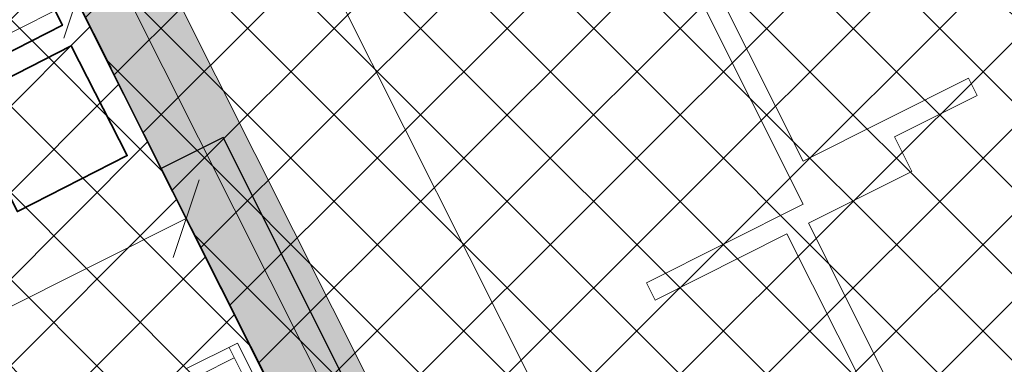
# Model space of a CAD drawing. Header units: metres. Extents: x 7472034 to 8439876, y 5890181 to 5961460.
# Tile 152 of 202: x 8439517.75 to 8439522.86, y 5890390.98 to 5890392.77. Entities that reach past the tile are written whole.
import ezdxf
from ezdxf import colors
from ezdxf.entities.mleader import LeaderData, LeaderLine
from ezdxf.math import Vec2, Vec3

# ---------------------------------------------------------------- set-up
doc = ezdxf.new("R2010")
doc.units = ezdxf.units.M
doc.header["$MEASUREMENT"] = 0
doc.linetypes.add('DASHDOTX2', pattern=[2, 1, -0.5, 0, -0.5])
doc.linetypes.add('DASHED', pattern=[19.049999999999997, 12.7, -6.349999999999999])
doc.layers.get('0').update_dxf_attribs({"linetype": 'CONTINUOUS', "lineweight": 5})
doc.layers.get('Defpoints').update_dxf_attribs({"linetype": 'CONTINUOUS'})
for name, color, linetype, lineweight in [('### Krawężnik', 6, 'CONTINUOUS', 35), ('_a_widok', 7, 'CONTINUOUS', 5), ('drzwi', 7, 'CONTINUOUS', 20), ('dystrybutor', 252, 'CONTINUOUS', 15), ('E_Kanal_iskrob.', 10, 'DASHDOTX2', 35), ('E_Kanal_zasilanie', 10, 'DASHDOTX2', 35), ('KOLOR-OBIEKT', 21, 'CONTINUOUS', 13), ('ZAG-obrys 018 wymiary', 7, 'CONTINUOUS', 18), ('ZAG-OPIS_020', 7, 'CONTINUOUS', 25)]:
    doc.layers.add(name, color=color, linetype=linetype, lineweight=lineweight)
for name, color, linetype in [('100_rzut_wym_wew', 7, 'CONTINUOUS'), ('Kraw_parking', 7, 'DASHED'), ('ogródek', 5, 'CONTINUOUS'), ('Ściany grube', 51, 'CONTINUOUS')]:
    doc.layers.add(name, color=color, linetype=linetype)
doc.layers.add('_IS_NO', color=11, linetype='CONTINUOUS', lineweight=20, plot=False)
doc.styles.add('DIM', font='simplex.shx', dxfattribs={"width": 0.8})
doc.styles.add('RS', font='Romans.shx', dxfattribs={"width": 0.7})
doc.dimstyles.new('DIM-WEW_500', dxfattribs={"dimscale": 5, "dimtxt": 18, "dimasz": 10, "dimexe": 4, "dimexo": 8, "dimgap": 5, "dimtad": 1, "dimlfac": 0.01, "dimzin": 9, "dimdsep": 46, "dimtxsty": 'DIM', "dimblk": 'ARCHTICK', "dimcen": 5, "dimclrt": 112, "dimadec": 4, "dimazin": 2, "dimtfac": 4, "dimtmove": 0, "dimatfit": 3, "dimldrblk": 'ARCHTICK', "dimfxl": 0, "dimtolj": 1, "dimlwd": 13, "dimarcsym": 0})
pattern_1 = [(45, (967499.2092647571, -71042.97165620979), (-0.2245064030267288, 0.2245064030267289), []), (135, (967499.2092647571, -71042.97165620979), (-0.2245064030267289, -0.2245064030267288), [])]

# ---------------------------------------------------------------- blocks, each defined once
blk = doc.blocks.new('A$C6A91272F')
at = {"ltscale": 0.1}
h = blk.add_hatch(color=256, dxfattribs=at)
h.dxf.hatch_style = 1
h.paths.add_polyline_path([(1305.338344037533, 1004.648025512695), (1217.835782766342, 1004.648025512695), (1217.82687163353, 968.6480244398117), (1269.331323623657, 968.6480244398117), (1269.340234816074, 127.6491804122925), (592.8781095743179, 127.6491805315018), (592.3357792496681, 80.64918053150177), (1305.338344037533, 80.64918172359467)])
h = blk.add_hatch()
h.set_pattern_fill('ANSI31', color=254, scale=3, angle=225, style=0)
h.set_pattern_definition([(270, (8606.784671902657, -6147.138051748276), (9.525, -2.220446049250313e-15), [])])
h.paths.add_polyline_path([(957.115984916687, 50.50959432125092), (1078.115984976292, 50.50959432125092), (1078.115985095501, 70.50959432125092), (957.1159850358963, 70.50959432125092)])
for p, q in [((957.1159849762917, 75.50959432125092), (1078.115984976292, 75.50959408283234)), ((957.1159850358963, 45.50959432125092), (957.1159849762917, 75.50959432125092)), ((957.1159850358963, 70.50959432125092), (1078.115985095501, 70.50959432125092))]:
    blk.add_line(p, q)
blk.add_lwpolyline([(1.335779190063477, 80.64918172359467), (1305.338344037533, 80.64918172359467), (1305.338344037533, 1004.648025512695), (1.335779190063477, 1004.648025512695)], close=True, dxfattribs=at)
blk.add_lwpolyline([(605.8357827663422, 105.1491802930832), (1305.338344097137, 105.1491804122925), (1305.338344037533, 1004.648025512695), (1217.835782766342, 1004.648025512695)], dxfattribs=at)
at = {"layer": 'dystrybutor', "color": 8}
for p, q in [((1014.335779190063, 476.1396147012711), (1004.339259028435, 476.1396148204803)), ((1004.339259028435, 476.1396148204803), (1004.33925896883, 380.1396111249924)), ((1014.335779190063, 476.1396147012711), (1004.339259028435, 476.1396148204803)), ((1004.339259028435, 476.1396148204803), (1004.33925896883, 380.1396111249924)), ((1014.337832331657, 428.148025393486), (1014.335779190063, 476.1396147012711)), ((1014.337832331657, 428.148025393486), (1014.335779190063, 476.1396147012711)), ((1034.335774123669, 428.1480255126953), (1014.337832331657, 428.148025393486)), ((1034.335774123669, 428.1480255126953), (1014.337832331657, 428.148025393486)), ((1034.335779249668, 368.148025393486), (1034.335774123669, 428.1480255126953)), ((1034.335779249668, 368.148025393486), (1034.335774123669, 428.1480255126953)), ((1004.33925896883, 380.1396111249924), (889.3357792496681, 380.1396113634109)), ((1004.33925896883, 380.1396111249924), (889.3357792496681, 380.1396113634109)), ((899.3357839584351, 370.1396111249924), (1024.336547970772, 370.1396111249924)), ((899.3357839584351, 370.1396111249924), (1024.336547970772, 370.1396111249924)), ((1024.336547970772, 370.1396111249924), (1024.335779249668, 279.1480256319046)), ((1024.336547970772, 370.1396111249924), (1024.335779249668, 279.1480256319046)), ((1269.335779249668, 368.1480256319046), (1034.335779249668, 368.148025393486)), ((1269.335779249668, 368.1480256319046), (1034.335779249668, 368.148025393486)), ((1034.335779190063, 279.148025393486), (1034.335779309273, 355.6480255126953)), ((1034.335779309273, 355.6480255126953), (1269.335779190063, 355.6480255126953)), ((1034.335779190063, 279.148025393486), (1034.335779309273, 355.6480255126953)), ((1034.335779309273, 355.6480255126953), (1269.335779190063, 355.6480255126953)), ((1024.335779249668, 279.1480256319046), (1034.335779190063, 279.148025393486)), ((1024.335779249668, 279.1480256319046), (1034.335779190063, 279.148025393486))]:
    blk.add_line(p, q, dxfattribs=at)
at = {"layer": 'dystrybutor', "color": 8, "ltscale": 0.1}
blk.add_line((50.33578497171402, 127.6491825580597), (1282.838341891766, 127.649182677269), dxfattribs=at)
at = {"layer": 'ogródek', "color": 0}
for p, q in [((1024.335779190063, 116.648025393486), (858.334777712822, 116.6480255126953)), ((858.334777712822, 116.6480255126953), (858.334777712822, 80.64918041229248)), ((1024.335779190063, 116.648025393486), (858.334777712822, 116.6480255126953)), ((858.334777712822, 116.6480255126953), (858.334777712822, 80.64918041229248))]:
    blk.add_line(p, q, dxfattribs=at)
blk.add_lwpolyline([(1305.338344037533, 1004.648025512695), (1.335779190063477, 1004.648025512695), (1.335779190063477, 80.64918172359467), (1305.338344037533, 80.64918172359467)], close=True, dxfattribs=at)
blk = doc.blocks.new('Studnia SK1_v2')
at = {"color": 0, "linetype": 'Continuous', "ltscale": 2}
blk.add_lwpolyline([(0, 0.6399999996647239), (0.6400000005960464, 0.6399999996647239), (0.6400000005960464, 0), (0, 0), (0, 0.6399999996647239)], dxfattribs=at)
blk = doc.blocks.new('Elektryk_v3')
at = {"layer": 'E_Kanal_iskrob.', "rotation": 296.9879690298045}
blk.add_blockref('Studnia SK1_v2', (7.535044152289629, -61.28880080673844), dxfattribs=at)
blk.add_blockref('Studnia SK1_v2', (7.535044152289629, -61.28880080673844), dxfattribs=at)
at = {"layer": 'E_Kanal_zasilanie', "rotation": 296.9879690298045}
blk.add_blockref('Studnia SK1_v2', (7.871459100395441, -61.96574654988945), dxfattribs=at)
blk.add_blockref('Studnia SK1_v2', (7.871459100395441, -61.96574654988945), dxfattribs=at)
blk = doc.blocks.new('_Oblique')
at = {"color": 0, "linetype": 'ByBlock', "lineweight": -2}
blk.add_line((-0.5, -0.5), (0.5, 0.5), dxfattribs=at)
blk = doc.blocks.new('*D47')
at = {"layer": 'Defpoints', "color": 0, "linetype": 'Continuous', "lineweight": 60}
for p in [(8439514.6432662, 5890399.651613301, 2.493151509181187e-06), (8439521.586031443, 5890388.545919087), (8439520.492828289, 5890387.997219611, 2.493151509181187e-06)]:
    blk.add_point(p, dxfattribs=at)
at = {"layer": 'ZAG-obrys 018 wymiary', "color": 0, "linetype": 'Continuous', "lineweight": -2}
for p, q in [((8439515.358258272, 5890400.010481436), (8439516.093965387, 5890400.379746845)), ((8439521.207820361, 5890388.356087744), (8439521.943527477, 5890388.725353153))]:
    blk.add_line(p, q, dxfattribs=at)
at = {"layer": 'ZAG-obrys 018 wymiary', "color": 0, "linetype": 'Continuous', "lineweight": 13}
blk.add_line((8439515.736469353, 5890400.200312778), (8439521.586031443, 5890388.545919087), dxfattribs=at)
at = {"layer": 'ZAG-obrys 018 wymiary', "color": 0, "linetype": 'Continuous', "lineweight": 13, "xscale": 0.3, "yscale": 0.3, "zscale": 0.3}
for p, rotation in [((8439515.736469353, 5890400.200312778), 116.6529459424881), ((8439521.586031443, 5890388.545919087), 296.6529459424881)]:
    blk.add_blockref('_Oblique', p, dxfattribs=dict(at, rotation=rotation))
at = {"layer": 'ZAG-obrys 018 wymiary', "color": 112, "linetype": 'Continuous', "lineweight": 25, "insert": (8439518.65365667, 5890395.725783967), "char_height": 0.8, "attachment_point": 5, "rotation": 296.65294594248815, "style": 'RS'}
blk.add_mtext('\\A1;13.04', dxfattribs=at)
blk = doc.blocks.new('_ArchTick')
at = {"layer": '100_rzut_wym_wew', "color": 0, "linetype": 'Continuous', "const_width": 0.15}
blk.add_lwpolyline([(-0.5, -0.5), (0.5, 0.5)], dxfattribs=at)
blk = doc.blocks.new('*D116')
at = {"layer": 'Defpoints', "color": 0, "linetype": 'Continuous', "lineweight": 60}
for p in [(8439517.568047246, 5890393.824416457, 2.493151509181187e-06), (8439518.049276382, 5890392.871238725), (8439504.35749544, 5890387.154828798, 6.635853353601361e-07)]:
    blk.add_point(p, dxfattribs=at)
at = {"layer": 'ZAG-obrys 018 wymiary', "color": 0, "linetype": 'Continuous', "lineweight": -2}
for p, q in [((8439517.928596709, 5890393.110270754), (8439518.229551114, 5890392.514165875)), ((8439504.718044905, 5890386.440683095), (8439505.018999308, 5890385.844578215))]:
    blk.add_line(p, q, dxfattribs=at)
at = {"layer": 'ZAG-obrys 018 wymiary', "color": 0, "linetype": 'Continuous', "lineweight": 13}
blk.add_line((8439504.838724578, 5890386.201651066), (8439518.049276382, 5890392.871238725), dxfattribs=at)
at = {"layer": 'ZAG-obrys 018 wymiary', "color": 0, "linetype": 'Continuous', "lineweight": 13, "xscale": 0.3, "yscale": 0.3, "zscale": 0.3}
for p, rotation in [((8439518.049276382, 5890392.871238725), 26.78775874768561), ((8439504.838724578, 5890386.201651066), 206.7877587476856)]:
    blk.add_blockref('_Oblique', p, dxfattribs=dict(at, rotation=rotation))
at = {"layer": 'ZAG-obrys 018 wymiary', "color": 112, "linetype": 'Continuous', "lineweight": 25, "insert": (8439511.173588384, 5890390.072054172), "char_height": 0.8, "attachment_point": 5, "rotation": 26.78775874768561, "style": 'RS'}
blk.add_mtext('\\A1;14.8', dxfattribs=at)
blk = doc.blocks.new('*D147')
at = {"layer": 'Defpoints', "color": 0, "linetype": 'Continuous', "lineweight": 60}
for p in [(8439518.474641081, 5890392.018161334, 2.493151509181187e-06), (8439518.617921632, 5890391.73269587), (8439504.104791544, 5890384.805660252)]:
    blk.add_point(p, dxfattribs=at)
at = {"layer": 'ZAG-obrys 018 wymiary', "color": 0, "linetype": 'Continuous', "lineweight": 13}
blk.add_line((8439504.248072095, 5890384.520194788), (8439518.617921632, 5890391.73269587), dxfattribs=at)
at = {"layer": 'ZAG-obrys 018 wymiary', "color": 0, "linetype": 'Continuous', "lineweight": -2}
for p, q in [((8439518.617921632, 5890391.73269587), (8439518.797355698, 5890391.375199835)), ((8439504.248072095, 5890384.520194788), (8439504.427506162, 5890384.162698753))]:
    blk.add_line(p, q, dxfattribs=at)
at = {"layer": 'ZAG-obrys 018 wymiary', "color": 0, "linetype": 'Continuous', "lineweight": 13, "xscale": 0.3, "yscale": 0.3, "zscale": 0.3}
for p, rotation in [((8439518.617921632, 5890391.73269587), 26.65294594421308), ((8439504.248072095, 5890384.520194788), 206.6529459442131)]:
    blk.add_blockref('_Oblique', p, dxfattribs=dict(at, rotation=rotation))
at = {"layer": 'ZAG-obrys 018 wymiary', "color": 112, "linetype": 'Continuous', "lineweight": 25, "insert": (8439511.163845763, 5890388.662689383), "char_height": 0.8, "attachment_point": 5, "rotation": 26.652945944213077, "style": 'RS'}
blk.add_mtext('\\A1;16.1', dxfattribs=at)
blk = doc.blocks.new('A$C1D2679FE')
at = {"layer": 'KOLOR-OBIEKT', "lineweight": 9, "ltscale": 200}
h = blk.add_hatch(dxfattribs=at)
h.set_pattern_fill('ANSI37', color=253, scale=0.1, angle=16)
h.set_pattern_definition([(61, (-7471780.020262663, -5961378.212846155), (-0.2776917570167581, 0.153927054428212), []), (151, (-7471780.020262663, -5961378.212846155), (-0.153927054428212, -0.2776917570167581), [])])
edge = h.paths.add_edge_path()
edge.add_line((196.975401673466, 33.54016214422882), (192.3495923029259, 34.13512154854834))
edge.add_line((192.3495923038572, 34.13512154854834), (187.7176397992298, 34.7308710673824))
edge.add_line((187.7176398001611, 34.7308710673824), (178.5077782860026, 36.15998750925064))
edge.add_line((178.5077782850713, 36.15998750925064), (176.6601969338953, 36.5026140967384))
edge.add_arc((181.3685569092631, 38.18527459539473), 5.000000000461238, 199.6657310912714, 261.1796204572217)
edge.add_line((180.6018702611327, 33.24440507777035), (187.358021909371, 32.19603671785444))
edge.add_line((187.3580219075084, 32.19603671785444), (192.0230219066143, 31.59603671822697))
edge.add_line((192.0230219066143, 31.59603671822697), (196.6880219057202, 30.9960367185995))
edge.add_line((196.6880219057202, 30.9960367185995), (201.9780219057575, 30.48103671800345))
edge.add_line((201.9780219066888, 30.48103671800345), (207.2680219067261, 29.96603671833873))
edge.add_line((207.2680219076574, 29.96603671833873), (216.468021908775, 29.35603671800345))
edge.add_line((216.4680219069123, 29.35603671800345), (221.8830219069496, 29.11103671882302))
edge.add_line((221.8830219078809, 29.11103671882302), (227.2980219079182, 28.86603671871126))
edge.add_line((227.2980219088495, 28.86603671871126), (233.718021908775, 28.60103671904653))
edge.add_line((233.7180219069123, 28.60103671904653), (240.1380219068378, 28.33603671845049))
edge.add_line((240.1380219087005, 28.33603671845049), (245.3280219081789, 28.076036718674))
edge.add_line((245.3280219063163, 28.076036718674), (246.1380219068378, 28.00603671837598))
edge.add_line((246.1380219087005, 28.00603671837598), (248.4280219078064, 27.98603671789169))
edge.add_line((248.4280219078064, 27.98603671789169), (251.4080219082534, 28.33603671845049))
edge.add_line((251.4080219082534, 28.33603671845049), (255.3380219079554, 29.13603671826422))
edge.add_line((255.3380219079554, 29.13603671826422), (258.1480219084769, 30.35603671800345))
edge.add_line((258.1480219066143, 30.35603671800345), (260.6280219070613, 32.076036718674))
edge.add_line((260.6280219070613, 32.076036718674), (262.7080219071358, 34.29603671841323))
edge.add_line((262.7080219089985, 34.29603671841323), (264.3880219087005, 36.826036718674))
edge.add_line((264.3880219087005, 36.826036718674), (265.608021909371, 39.59603671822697))
edge.add_line((265.6080219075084, 39.59603671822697), (266.4080219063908, 42.53603671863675))
edge.add_line((266.4080219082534, 42.53603671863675), (266.6380219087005, 45.60603671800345))
edge.add_line((266.6380219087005, 45.60603671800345), (266.3380219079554, 48.59603671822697))
edge.add_line((266.3380219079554, 48.59603671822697), (265.628021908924, 51.53603671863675))
edge.add_line((265.6280219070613, 51.53603671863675), (264.5280219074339, 54.28603671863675))
edge.add_line((264.5280219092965, 54.28603671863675), (263.3880219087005, 57.11603671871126))
edge.add_line((263.3880219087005, 57.11603671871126), (262.5430219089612, 59.47103671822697))
edge.add_line((262.5430219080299, 59.47103671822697), (261.6980219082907, 61.826036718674))
edge.add_line((261.6980219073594, 61.826036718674), (260.5980219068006, 65.15103671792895))
edge.add_line((260.5980219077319, 65.15103671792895), (259.4980219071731, 68.47603671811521))
edge.add_line((259.4980219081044, 68.47603671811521), (257.3916487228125, 67.77919145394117))
edge.add_line((257.3916487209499, 67.77919145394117), (258.1675714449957, 64.34697791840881))
edge.add_line((258.167571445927, 64.34697791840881), (259.2776264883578, 60.99158426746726))
edge.add_line((259.2776264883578, 60.99158426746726), (260.1334384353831, 58.60645156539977))
edge.add_line((260.1334384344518, 58.60645156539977), (260.9950570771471, 56.20513570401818))
edge.add_line((260.9950570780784, 56.20513570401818), (262.1522789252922, 53.33238322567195))
edge.add_line((262.1522789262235, 53.33238322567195), (263.1827648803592, 50.75616833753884))
edge.add_line((263.1827648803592, 50.75616833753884), (263.8083402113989, 48.16575780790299))
edge.add_line((263.8083402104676, 48.16575780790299), (264.0684198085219, 45.57363114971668))
edge.add_line((264.0684198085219, 45.57363114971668), (263.8734869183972, 42.97170083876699))
edge.add_line((263.8734869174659, 42.97170083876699), (263.1880731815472, 40.45280535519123))
edge.add_line((263.1880731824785, 40.45280535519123), (262.1337886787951, 38.05906103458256))
edge.add_line((262.1337886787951, 38.05906103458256), (260.6936748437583, 35.89031817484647))
edge.add_line((260.6936748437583, 35.89031817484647), (258.9457271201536, 34.02472012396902))
edge.add_line((258.9457271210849, 34.02472012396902), (256.8967191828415, 32.60363397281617))
edge.add_line((256.8967191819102, 32.60363397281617), (254.5645412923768, 31.59108698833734))
edge.add_line((254.5645412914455, 31.59108698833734), (251.0026761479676, 30.86602538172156))
edge.add_line((251.0026761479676, 30.86602538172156), (248.2893446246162, 30.54734550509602))
edge.add_line((248.2893446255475, 30.54734550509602), (246.2595893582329, 30.56507262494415))
edge.add_line((246.2595893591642, 30.56507262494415), (245.5023283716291, 30.63051493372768))
edge.add_line((245.5023283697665, 30.63051493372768), (240.2548571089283, 30.89339403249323))
edge.add_line((240.2548571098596, 30.89339403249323), (233.8236017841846, 31.1588586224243))
edge.add_line((233.8236017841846, 31.1588586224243), (227.4086662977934, 31.42364957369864))
edge.add_line((227.4086662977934, 31.42364957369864), (221.9987299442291, 31.66842047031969))
edge.add_line((221.9987299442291, 31.66842047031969), (217.4544723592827, 31.90290945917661))
edge.add_line((217.4544723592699, 31.90290945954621), (217.0910134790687, 31.92589690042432))
edge.add_line((217.0910134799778, 31.92589689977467), (214.8768218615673, 32.06593639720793))
edge.add_line((214.876821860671, 32.06593639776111), (207.0033997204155, 32.56390146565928))
edge.add_line((207.0033997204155, 32.56390146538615), (202.2260741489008, 33.02899081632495))
edge.add_line((202.2260741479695, 33.02899081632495), (196.975401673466, 33.54016214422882))
blk = doc.blocks.new('A$C2C426404')
at = {"layer": '_IS_NO'}
for points in [[(83.9709191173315, 37.81401572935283, 2.493151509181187e-06), (89.24957570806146, 27.78922869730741, 1.662101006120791e-06), (91.69356783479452, 25.92546564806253, 8.310505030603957e-07), (90.12814651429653, 25.47781100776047)], [(90.12814651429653, 25.47781100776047), (85.98682786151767, 23.9813676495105), (82.60821657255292, 22.15069583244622), (82.10955752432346, 21.44257378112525)]]:
    blk.add_open_spline(points, degree=3, dxfattribs=at)
for points, knots in [([(79.78853077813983, 19.36674957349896), (76.35759393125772, 21.05647175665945), (73.54314721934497, 23.24973176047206), (68.81112178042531, 29.5542766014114), (62.94352867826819, 33.40072623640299), (60.85999413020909, 35.33807434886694), (60.85999381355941, 35.3380749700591)], [0, 0, 0, 0, 2.176379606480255, 10.04614516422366, 21.98881238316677, 21.98881468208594, 21.98881468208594, 21.98881468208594, 21.98881468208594]), ([(50.6228041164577, 30.56321178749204, 1.829566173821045e-06), (53.11749188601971, 30.21319374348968), (56.38514522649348, 30.67444155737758), (60.99540497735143, 30.04553546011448), (68.19327101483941, 22.54355850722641, -2.469325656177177e-08), (70.8769634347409, 19.46133922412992, 5.150448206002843e-09), (74.71212187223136, 14.31917844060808, -1.219795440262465e-09), (78.88802252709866, 13.86142715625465), (82.75564656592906, 12.70757211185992)], [0, 0, 0, 0, 7.578698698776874, 9.67195365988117, 16.27655537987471, 24.33370670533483, 30.35915105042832, 36.79354326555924, 36.79354326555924, 36.79354326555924, 36.79354326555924])]:
    blk.add_open_spline(points, degree=3, knots=knots, dxfattribs=at)
at = {"layer": '_IS_NO', "ltscale": 0.1}
for points, knots in [([(81.48853297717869, 15.975331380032), (78.87586907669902, 16.84686399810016), (76.26450027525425, 17.78992713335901), (72.03847445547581, 21.67736706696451), (65.0990158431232, 30.09408769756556), (58.79946133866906, 33.34467344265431), (58.26247850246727, 34.11525447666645)], [0, 0, 0, 0, 1.278992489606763, 7.78914044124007, 15.74750070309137, 27.64022902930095, 27.64022902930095, 27.64022902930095, 27.64022902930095]), ([(55.69703794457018, 26.44192530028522, 8.07171421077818e-08), (60.47702913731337, 24.37489471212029, 4.118097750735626e-07), (65.41527824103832, 21.38608461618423, 8.932878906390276e-07), (68.42167646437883, 18.98607052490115, -1.681326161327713e-07), (71.60992970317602, 12.73766223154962), (75.29265419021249, 11.98629271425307, 1.662301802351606e-08), (79.75433884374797, 11.20084950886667)], [13.0881689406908, 13.0881689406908, 13.0881689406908, 13.0881689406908, 21.71831455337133, 28.5577747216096, 34.1003045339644, 40.71973107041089, 40.71973107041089, 40.71973107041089, 40.71973107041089])]:
    blk.add_open_spline(points, degree=3, knots=knots, dxfattribs=at)
blk = doc.blocks.new('A$C1E3701F3')
at = {"layer": 'Ściany grube', "linetype": 'ByBlock', "lineweight": 9, "ltscale": 5, "elevation": -3.258664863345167e-10}
blk.add_lwpolyline([(856.9994952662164, 65.08513291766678), (1304.00306160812, 65.08513291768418), (1304.00306160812, 65.08513291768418), (1304.00306160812, 65.08513291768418), (1304.00306160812, 421.0848041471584)], dxfattribs=at)
at = {"layer": 'Ściany grube', "linetype": 'ByBlock', "lineweight": 9, "ltscale": 15, "elevation": -3.258664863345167e-10}
blk.add_lwpolyline([(756.9994963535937, 65.08513291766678), (856.9994952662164, 65.08513291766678)], dxfattribs=at)
blk = doc.blocks.new('KS.P.I')
at = {"layer": '_a_widok'}
ml = blk.add_multileader_mtext('Standard', dxfattribs=at)
ml.set_content('\\A1;{\\H1.2x;BK\\H0.78x;\\S134,09/132,81;}', color=256, style='RS')
ml.set_leader_properties()
ml.build(insert=Vec2(0, 0))
ml.multileader.update_dxf_attribs({"text_left_attachment_type": 2, "text_right_attachment_type": 2, "dogleg_length": 0.2, "arrow_head_size": 0.25})
ctx = ml.context
ctx.base_point, ctx.char_height, ctx.arrow_head_size, ctx.landing_gap_size, ctx.plane_origin = Vec3(7472024.854693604, 5961428.40469183), 0.75, 0.25, 0.25, Vec3(7472009.681751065, 5961435.732276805)
ctx.left_attachment, ctx.right_attachment, ctx.text_align_type = 2, 2, 1
notes = []
notes.append((ctx, [(1, (1, 1, 0), (7472029.034693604, 5961428.40469183), (-1, 0), 0.2, [(3, [(7472029.168729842, 5961435.843951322)], 0, [])])]))
ctx.mtext.insert, ctx.mtext.width, ctx.mtext.alignment, ctx.mtext.flow_direction = Vec3(7472026.844693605, 5961429.357406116), 8.844456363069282, 2, 5
for ctx, leaders in notes:
    for number, flags, end, landing, length, lines in leaders:
        leader = LeaderData()
        leader.index, (leader.has_last_leader_line, leader.has_dogleg_vector, leader.attachment_direction) = number, flags
        leader.last_leader_point, leader.dogleg_vector, leader.dogleg_length = Vec3(end), Vec3(landing), length
        for number, points, colour, breaks in lines:
            line = LeaderLine()
            line.index, line.vertices, line.color, line.breaks = number, Vec3.list(points), colors.encode_raw_color(colour), breaks
            leader.lines.append(line)
        ctx.leaders.append(leader)

msp = doc.modelspace()

# ---------------------------------------------------------------- hatches: boundary and pattern name
at = {"layer": 'KOLOR-OBIEKT', "lineweight": 9}
h = msp.add_hatch(dxfattribs=at)
h.set_pattern_fill('ANSI37', color=73, scale=0.1)
h.set_pattern_definition(pattern_1)
edge = h.paths.add_edge_path()
edge.add_arc((8439443.60123986, 5890379.17988472), 6.652831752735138, 296.7043321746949, 335.0331150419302)
edge.add_arc((8439476.194075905, 5890367.917634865), 27.87464989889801, 155.1393615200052, 162.3446315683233, ccw=False)
edge.add_arc((8439457.399943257, 5890376.211109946), 7.345078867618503, 127.98309878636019, 152.2023641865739, ccw=False)
edge.add_arc((8439457.741930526, 5890376.488713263), 7.349948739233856, 107.1989600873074, 131.4182254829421, ccw=False)
edge.add_line((8439455.568618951, 5890383.509999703), (8439473.898437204, 5890392.710084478))
edge.add_arc((8439481.742870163, 5890376.384611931), 18.11232128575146, 99.26977735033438, 115.6644084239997, ccw=False)
edge.add_line((8439478.825278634, 5890394.260401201), (8439481.377171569, 5890394.321440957))
edge.add_arc((8439482.909595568, 5890377.390082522), 17.00056533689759, 88.22393661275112, 95.17163768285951, ccw=False)
edge.add_arc((8439482.561499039, 5890405.235869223), 10.88860248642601, 274.6092070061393, 298.9976789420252)
edge.add_arc((8443006.923870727, 5883371.657126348), 7856.29059094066, 116.59181359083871, 116.61107962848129, ccw=False)
edge.add_arc((8439465.895823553, 5890431.340313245), 42.15757971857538, 305.2087751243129, 306.7865132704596)
edge.add_arc((8439488.80074795, 5890400.283338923), 3.577668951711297, 310.8590814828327, 340.7280968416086)
edge.add_line((8439492.177934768, 5890399.102523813), (8439493.275267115, 5890403.980640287))
edge.add_line((8439493.275267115, 5890403.980640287), (8439502.266345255, 5890408.28072203))
edge.add_line((8439502.266345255, 5890408.28072203), (8439504.844191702, 5890407.694009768))
edge.add_line((8439504.844191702, 5890407.694009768), (8439506.125281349, 5890405.329609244))
edge.add_arc((8439507.019670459, 5890405.776898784), 0.9999999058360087, 206.5699188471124, 283.6833393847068)
edge.add_line((8439507.256226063, 5890404.805280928), (8439511.624560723, 5890406.970734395))
edge.add_line((8439511.624560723, 5890406.970734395), (8439511.39896348, 5890407.420225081))
edge.add_line((8439511.39896348, 5890407.420225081), (8439510.561982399, 5890407.017405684))
edge.add_line((8439510.561982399, 5890407.017405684), (8439509.330427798, 5890409.481424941))
edge.add_line((8439509.330427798, 5890409.481424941), (8439512.635426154, 5890411.138401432))
edge.add_line((8439512.635426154, 5890411.138401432), (8439512.638568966, 5890411.136467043))
edge.add_line((8439512.638568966, 5890411.136467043), (8439515.998443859, 5890412.829496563))
edge.add_line((8439515.998443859, 5890412.829496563), (8439517.239018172, 5890410.325621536))
edge.add_line((8439517.239018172, 5890410.325621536), (8439513.919446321, 5890408.633274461))
edge.add_line((8439513.919446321, 5890408.633274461), (8439514.091312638, 5890408.235941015))
edge.add_line((8439514.091312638, 5890408.235941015), (8439518.839102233, 5890410.604261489))
edge.add_line((8439518.839102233, 5890410.604261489), (8439518.585943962, 5890412.843737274))
edge.add_line((8439518.585943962, 5890412.843737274), (8439518.274555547, 5890413.628049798))
edge.add_line((8439518.274555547, 5890413.628049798), (8439517.839658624, 5890414.494365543))
edge.add_line((8439517.839658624, 5890414.494365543), (8439524.310164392, 5890417.742607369))
edge.add_line((8439524.310164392, 5890417.742607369), (8439525.122207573, 5890416.124990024))
edge.add_line((8439525.122207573, 5890416.124990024), (8439526.840645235, 5890414.670893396))
edge.add_line((8439526.840645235, 5890414.670893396), (8439527.244697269, 5890414.489695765))
edge.add_arc((8439552.769967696, 5890317.570311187), 100.2242811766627, 102.79246926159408, 104.75471345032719, ccw=False)
edge.add_arc((8439529.321881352, 5890420.105147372), 4.960037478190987, 284.6730648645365, 320.3902958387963)
edge.add_arc((8435016.013859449, 5889290.11735932), 4655.555010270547, 14.00691021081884, 14.04831962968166)
edge.add_line((8439532.327549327, 5890420.207226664), (8439525.877549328, 5890423.127226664))
edge.add_line((8439525.877549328, 5890423.127226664), (8439431.028022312, 5890376.803268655))
edge.add_line((8439431.028022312, 5890376.803268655), (8439435.479127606, 5890375.417226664))
edge.add_line((8439435.479127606, 5890375.417226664), (8439446.590932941, 5890373.236661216))
edge = h.paths.add_edge_path()
edge.add_arc((8439530.228804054, 5890405.916425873), 3.001836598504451, 99.44813666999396, 208.2631515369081)
edge.add_line((8439527.5848402, 5890404.494990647), (8439533.209264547, 5890393.206690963))
edge.add_line((8439533.209264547, 5890393.206690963), (8439519.17443581, 5890386.185049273))
edge.add_line((8439519.17443581, 5890386.185049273), (8439523.57812012, 5890377.411604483))
edge.add_line((8439523.57812012, 5890377.411604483), (8439517.455507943, 5890374.324033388))
edge.add_line((8439517.455507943, 5890374.324033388), (8439517.445860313, 5890374.319191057))
edge.add_line((8439517.445860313, 5890374.319191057), (8439517.33905848, 5890374.265585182))
edge.add_line((8439517.33905848, 5890374.265585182), (8439516.815779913, 5890375.308140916))
edge.add_line((8439516.815779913, 5890375.308140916), (8439511.370501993, 5890372.574998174))
edge.add_line((8439511.370501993, 5890372.574998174), (8439511.888417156, 5890371.529804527))
edge.add_line((8439511.888417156, 5890371.529804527), (8439506.425671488, 5890368.787948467))
edge.add_line((8439506.425671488, 5890368.787948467), (8439505.890341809, 5890369.841556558))
edge.add_line((8439505.890341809, 5890369.841556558), (8439505.8884594, 5890369.869391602))
edge.add_line((8439505.8884594, 5890369.869391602), (8439500.283276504, 5890366.97762632))
edge.add_line((8439500.283276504, 5890366.97762632), (8439519.478066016, 5890366.160130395))
edge.add_line((8439519.478066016, 5890366.160130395), (8439542.767549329, 5890378.417226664))
edge.add_line((8439542.767549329, 5890378.417226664), (8439538.675788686, 5890394.802262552))
edge.add_line((8439538.675788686, 5890394.802262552), (8439537.066416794, 5890401.238139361))
edge.add_line((8439537.066416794, 5890401.238139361), (8439535.557306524, 5890407.69906358))
edge.add_arc((8439531.145391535, 5890400.872499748), 8.128158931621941, 57.12596579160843, 99.98506404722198)
edge = h.paths.add_edge_path()
edge.add_line((8439470.194509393, 5890384.137651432), (8439461.355169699, 5890379.697090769))
edge.add_line((8439461.355169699, 5890379.697090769), (8439460.080861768, 5890379.068371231))
edge.add_line((8439460.080861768, 5890379.068371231), (8439457.869254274, 5890377.642639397))
edge.add_arc((8439460.609507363, 5890373.444653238), 5.013190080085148, 123.1346622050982, 204.022759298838)
edge.add_line((8439456.030540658, 5890371.403786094), (8439459.447549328, 5890370.707226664))
edge.add_line((8439459.447549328, 5890370.707226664), (8439480.497107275, 5890367.736747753))
edge.add_line((8439480.497107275, 5890367.736747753), (8439497.963342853, 5890367.082590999))
edge.add_line((8439497.963342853, 5890367.082590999), (8439496.62020549, 5890369.722641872))
edge.add_line((8439496.62020549, 5890369.722641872), (8439494.91788047, 5890373.087302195))
edge.add_arc((8439489.468037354, 5890366.363615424), 8.654984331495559, 50.97371617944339, 58.22889977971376)
edge.add_line((8439494.025120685, 5890373.721722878), (8439490.036071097, 5890376.575637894))
edge.add_line((8439490.036071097, 5890376.575637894), (8439489.954459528, 5890375.592465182))
edge.add_line((8439489.954459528, 5890375.592465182), (8439490.917133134, 5890375.538648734))
edge.add_line((8439490.917133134, 5890375.538648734), (8439490.678913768, 5890371.956837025))
edge.add_line((8439490.678913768, 5890371.956837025), (8439482.55041443, 5890372.440399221))
edge.add_line((8439482.55041443, 5890372.440399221), (8439482.851718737, 5890376.020734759))
edge.add_line((8439482.851718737, 5890376.020734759), (8439487.354100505, 5890375.749064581))
edge.add_line((8439487.354100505, 5890375.749064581), (8439487.521080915, 5890378.34061919))
edge.add_line((8439487.521080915, 5890378.34061919), (8439481.803471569, 5890382.401025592))
edge.add_arc((8439487.942466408, 5890392.088814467), 11.46911116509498, 231.6002274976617, 237.6382272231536, ccw=False)
edge.add_line((8439480.818489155, 5890383.100518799), (8439480.351152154, 5890383.41057529))
edge.add_line((8439480.351152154, 5890383.41057529), (8439479.210044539, 5890382.939428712))
edge.add_line((8439479.210044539, 5890382.939428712), (8439480.412913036, 5890383.399613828))
edge.add_arc((8439474.682487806, 5890375.167564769), 10.03017472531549, 55.15777404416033, 116.5800473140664)
h.paths.add_polyline_path([(8439461.898919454, 5890370.792156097), (8439462.257176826, 5890373.552492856)], flags=16)
h = msp.add_hatch(dxfattribs=at)
h.set_pattern_fill('ANSI37', color=253, scale=0.1)
h.set_pattern_definition(pattern_1)
edge = h.paths.add_edge_path()
edge.add_arc((8439529.163071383, 5890420.279666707), 5.193757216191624, 276.50229096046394, 320.0240354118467, ccw=False)
edge.add_line((8439529.751227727, 5890415.119319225), (8439525.812744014, 5890414.153171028))
edge.add_line((8439525.812744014, 5890414.153171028), (8439519.208160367, 5890410.804184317))
edge.add_line((8439519.208160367, 5890410.804184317), (8439517.988028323, 5890410.126512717))
edge.add_line((8439517.988028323, 5890410.126512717), (8439514.091312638, 5890408.235941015))
edge.add_line((8439514.091312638, 5890408.235941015), (8439511.613697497, 5890406.992378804))
edge.add_line((8439511.613697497, 5890406.992378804), (8439509.258949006, 5890405.810485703))
edge.add_line((8439509.258949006, 5890405.810485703), (8439507.371756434, 5890404.83508177))
edge.add_arc((8439506.940777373, 5890405.737469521), 1.000023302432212, 206.5712342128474, 295.5290722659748, ccw=False)
edge.add_line((8439506.046377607, 5890405.290148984), (8439504.844186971, 5890407.693988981))
edge.add_line((8439504.844186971, 5890407.693988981), (8439502.261629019, 5890408.281795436))
edge.add_line((8439502.261629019, 5890408.281795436), (8439499.350132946, 5890407.011538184))
edge.add_line((8439499.350132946, 5890407.011538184), (8439493.30510976, 5890403.995621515))
edge.add_line((8439493.30510976, 5890403.995621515), (8439492.177918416, 5890399.102451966))
edge.add_arc((8439488.801253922, 5890400.282879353), 3.577047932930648, 293.05521913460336, 340.73119789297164, ccw=False)
edge.add_line((8439490.202090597, 5890396.991537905), (8439487.801423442, 5890395.78932472))
edge.add_arc((8439482.51122255, 5890404.317896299), 10.03607286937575, 278.1216072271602, 301.8109775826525, ccw=False)
edge.add_line((8439483.9290645, 5890394.382480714), (8439478.825278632, 5890394.260401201))
edge.add_arc((8439481.742870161, 5890376.384611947), 18.11232126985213, 99.26977735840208, 115.6644084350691)
edge.add_line((8439473.898437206, 5890392.710084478), (8439455.537130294, 5890383.494194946))
edge.add_arc((8439458.368862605, 5890375.380272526), 8.593860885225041, 109.2388197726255, 150.5606865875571)
edge.add_line((8439450.884668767, 5890379.604167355), (8439456.921008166, 5890377.849276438))
edge.add_line((8439456.921008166, 5890377.849276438), (8439458.055979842, 5890377.519316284))
edge.add_arc((8439462.056345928, 5890374.376166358), 5.087466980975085, 112.4172144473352, 141.842727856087, ccw=False)
edge.add_line((8439460.116249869, 5890379.079181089), (8439470.201913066, 5890384.141371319))
edge.add_arc((8439474.670732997, 5890375.058466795), 10.12272227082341, 52.60385305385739, 116.19734301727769, ccw=False)
edge.add_line((8439480.818489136, 5890383.100518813), (8439494.035062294, 5890373.735722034))
edge.add_arc((8439499.404929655, 5890380.165137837), 8.376924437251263, 230.1312663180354, 239.1071883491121)
edge.add_arc((8439492.046879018, 5890368.073539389), 5.778072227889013, 28.405105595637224, 58.05675779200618, ccw=False)
edge.add_line((8439497.129307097, 5890370.822183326), (8439498.920012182, 5890367.249241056))
edge.add_line((8439498.920012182, 5890367.249241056), (8439502.137476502, 5890368.864147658))
edge.add_line((8439502.137476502, 5890368.864147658), (8439500.881438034, 5890371.366619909))
edge.add_arc((8439501.41146424, 5890371.651481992), 0.6017260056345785, 32.69127385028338, 208.2557647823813, ccw=False)
edge.add_line((8439501.917872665, 5890371.97648152), (8439503.213570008, 5890369.395299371))
edge.add_line((8439503.213570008, 5890369.395299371), (8439521.788261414, 5890378.745992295))
edge.add_line((8439521.788261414, 5890378.745992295), (8439512.863585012, 5890396.520876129))
edge.add_arc((8439515.497668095, 5890397.863594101), 2.956566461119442, 115.92003145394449, 207.0101116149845, ccw=False)
edge.add_line((8439514.20530482, 5890400.522744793), (8439524.043376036, 5890405.489377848))
edge.add_line((8439524.043376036, 5890405.489377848), (8439526.586557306, 5890407.103247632))
edge.add_line((8439526.586557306, 5890407.103247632), (8439529.129738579, 5890408.717117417))
edge.add_arc((8439531.212438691, 5890401.016589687), 7.97720296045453, 58.08019787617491, 105.13424418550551, ccw=False)
edge.add_line((8439535.43023892, 5890407.787551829), (8439533.14312037, 5890416.942853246))
edge = h.paths.add_edge_path(flags=16)
edge.add_line((8439502.061371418, 5890393.458260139), (8439496.04637926, 5890390.43770596))
edge.add_arc((8439496.464019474, 5890389.751908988), 0.8029575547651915, 121.3407965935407, 301.694103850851)
edge.add_line((8439496.8858806, 5890389.068700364), (8439502.900872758, 5890392.089254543))
edge.add_arc((8439502.27990767, 5890392.650368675), 0.83692694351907, 317.898520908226, 465.1363795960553)
edge = h.paths.add_edge_path(flags=16)
edge.add_line((8439505.00109902, 5890384.089630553), (8439500.444638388, 5890381.798632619))
edge.add_arc((8439500.084983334, 5890382.51322949), 0.8000002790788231, 116.620304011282, 296.7160130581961, ccw=False)
edge.add_line((8439499.72652247, 5890383.228426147), (8439504.283989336, 5890385.517420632))
edge.add_arc((8439504.642916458, 5890384.80371257), 0.7988791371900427, -63.361719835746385, 116.69803695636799, ccw=False)
at = {"layer": 'KOLOR-OBIEKT', "lineweight": 9, "ltscale": 200}
h = msp.add_hatch(dxfattribs=at)
h.set_pattern_fill('ANSI37', color=231, scale=0.1)
h.set_pattern_definition([(45, (967499.202946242, -71042.94610979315), (-0.2245064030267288, 0.2245064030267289), []), (135, (967499.202946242, -71042.94610979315), (-0.2245064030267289, -0.2245064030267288), [])])
edge = h.paths.add_edge_path()
edge.add_line((8439512.863585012, 5890396.520876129), (8439521.788261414, 5890378.745992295))
edge.add_line((8439521.788261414, 5890378.745992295), (8439503.213570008, 5890369.395299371))
edge.add_line((8439503.213570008, 5890369.395299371), (8439501.917872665, 5890371.97648152))
edge.add_arc((8439501.411425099, 5890371.65154851), 0.6017230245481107, 32.6839302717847, 208.2631083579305)
edge.add_line((8439500.881438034, 5890371.366619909), (8439502.137476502, 5890368.864147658))
edge.add_line((8439502.137476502, 5890368.864147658), (8439498.920012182, 5890367.249241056))
edge.add_line((8439498.920012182, 5890367.249241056), (8439497.129307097, 5890370.822183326))
edge.add_line((8439497.129307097, 5890370.822183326), (8439495.555644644, 5890372.655868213))
edge.add_line((8439495.555644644, 5890372.655868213), (8439494.901445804, 5890373.120452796))
edge.add_line((8439494.901445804, 5890373.120452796), (8439497.963342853, 5890367.082590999))
edge.add_line((8439497.963342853, 5890367.082590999), (8439500.283276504, 5890366.97762632))
edge.add_line((8439500.283276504, 5890366.97762632), (8439505.893878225, 5890369.872187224))
edge.add_line((8439505.893878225, 5890369.872187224), (8439506.425671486, 5890368.787948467))
edge.add_line((8439506.425671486, 5890368.787948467), (8439511.888417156, 5890371.529804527))
edge.add_line((8439511.888417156, 5890371.529804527), (8439511.370501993, 5890372.574998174))
edge.add_line((8439511.370501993, 5890372.574998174), (8439516.815852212, 5890375.308177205))
edge.add_line((8439516.815852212, 5890375.308177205), (8439517.338986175, 5890374.26554889))
edge.add_line((8439517.338986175, 5890374.26554889), (8439523.580028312, 5890377.407811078))
edge.add_line((8439523.580028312, 5890377.407811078), (8439519.172527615, 5890386.188842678))
edge.add_line((8439519.172527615, 5890386.188842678), (8439530.098737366, 5890391.695090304))
edge.add_line((8439530.098737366, 5890391.695090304), (8439523.347480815, 5890405.140094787))
edge.add_line((8439523.347480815, 5890405.140094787), (8439514.198986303, 5890400.548291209))
edge.add_arc((8439515.544616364, 5890397.867007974), 3.00000000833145, 116.6502652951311, 206.6609883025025)
h.paths.add_polyline_path([(8439514.64326723, 5890399.651613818), (8439522.901414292, 5890403.796535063), (8439528.750976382, 5890392.142141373), (8439520.49282829, 5890387.997219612)], flags=16)
at = {"layer": 'KOLOR-OBIEKT', "linetype": 'Continuous', "lineweight": 9}
h = msp.add_hatch(dxfattribs=at)
h.set_pattern_fill('ANSI37', color=31, scale=0.1)
h.set_pattern_definition([(45, (968625.435312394, -70631.92017188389), (-0.2245064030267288, 0.2245064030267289), []), (135, (968625.435312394, -70631.92017188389), (-0.2245064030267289, -0.2245064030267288), [])])
h.paths.add_polyline_path([(8439522.901307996, 5890403.796570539), (8439514.64619356, 5890399.653839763), (8439520.492787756, 5890387.997213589), (8439528.751016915, 5890392.142147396)])

# ---------------------------------------------------------------- linework, layer by layer
at = {"layer": 'Kraw_parking', "elevation": 2.493151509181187e-06}
for points in [[(8439528.750976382, 5890392.142141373), (8439520.49282829, 5890387.997219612), (8439514.64326723, 5890399.651613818), (8439522.901414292, 5890403.796535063)], [(8439528.750976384, 5890392.142141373), (8439520.49282829, 5890387.997219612), (8439514.643267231, 5890399.651613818), (8439522.901414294, 5890403.796535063)]]:
    msp.add_lwpolyline(points, close=True, dxfattribs=at)

# ---------------------------------------------------------------- block references
at = {"layer": '### Krawężnik', "color": 1, "linetype": 'Continuous', "lineweight": 60, "ltscale": 0.2}
msp.add_blockref('A$C1D2679FE', (8439279.223208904, 5890335.266736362), dxfattribs=at)
at = {"layer": '_a_widok', "lineweight": 30}
msp.add_blockref('KS.P.I', (967499.202946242, -71042.94610979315), dxfattribs=at)
at = {"layer": '_a_widok', "color": 0, "linetype": 'Continuous', "lineweight": 60, "ltscale": 0.2}
msp.add_blockref('A$C2C426404', (8439438.733810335, 5890365.88383195), dxfattribs=at)
msp.add_blockref('A$C2C426404', (8439438.733810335, 5890365.88383195), dxfattribs=at)
at = {"layer": 'Defpoints', "color": 1, "linetype": 'Continuous', "lineweight": 60, "ltscale": 0.2, "xscale": 0.01, "yscale": 0.01, "zscale": 0.01, "rotation": 296.6679287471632}
msp.add_blockref('A$C1E3701F3', (8439514.06164841, 5890399.359503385), dxfattribs=at)
at = {"layer": 'drzwi', "color": 250, "ltscale": 0.1, "xscale": 0.009999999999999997, "yscale": 0.009999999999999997, "zscale": 0.009999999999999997, "rotation": 296.6529459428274}
msp.add_blockref('A$C6A91272F', (8439513.916480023, 5890399.301771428, 2.493151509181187e-06), dxfattribs=at)
at = {"layer": 'ZAG-OPIS_020', "lineweight": 25}
msp.add_blockref('Elektryk_v3', (8439509.580092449, 5890454.305613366), dxfattribs=at)

# ---------------------------------------------------------------- dimensions: what is measured, and where the dimension line sits
at = {"layer": 'ZAG-obrys 018 wymiary', "linetype": 'Continuous', "lineweight": 25}
dim = msp.add_linear_dim(base=(8439521.586031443, 5890388.545919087), p1=(8439514.6432662, 5890399.651613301, 2.493151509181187e-06), p2=(8439520.492828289, 5890387.997219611, 2.493151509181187e-06), angle=296.65294594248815, dimstyle='DIM-WEW_500', override={"dimscale": 0.1, "dimtxt": 8, "dimasz": 3, "dimgap": 2, "dimlfac": 1, "dimtxsty": 'RS', "dimblk1": 'Oblique', "dimblk2": 'Oblique', "dimsah": 1, "dimfxl": 50, "dimfxlon": 1, "dimtfill": 1}, dxfattribs=at)
dim.commit()
dim.dimension.update_dxf_attribs({"geometry": '*D47', "text_midpoint": (8439518.117412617, 5890395.456632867), "dimtype": 161})
for p1, p2, distance, picture, middle in [((8439504.35749544, 5890387.154828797, 6.635853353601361e-07), (8439517.568047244, 5890393.824416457, 2.493151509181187e-06), -1.0677683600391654, '*D116', (8439511.173588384, 5890390.072054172)), ((8439504.104791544, 5890384.805660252), (8439518.474641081, 5890392.018161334, 2.493151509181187e-06), -0.3194054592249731, '*D147', (8439511.163845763, 5890388.662689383))]:
    dim = msp.add_aligned_dim(p1=p1, p2=p2, distance=distance, dimstyle='DIM-WEW_500', override={"dimscale": 0.1, "dimtxt": 8, "dimasz": 3, "dimgap": 2, "dimdec": 1, "dimlfac": 1, "dimtxsty": 'RS', "dimblk1": 'Oblique', "dimblk2": 'Oblique', "dimsah": 1, "dimfxl": 50, "dimfxlon": 1}, dxfattribs=at)
    dim.commit()
    dim.dimension.update_dxf_attribs({"geometry": picture, "text_midpoint": middle})

doc.saveas('drawing.dxf')
